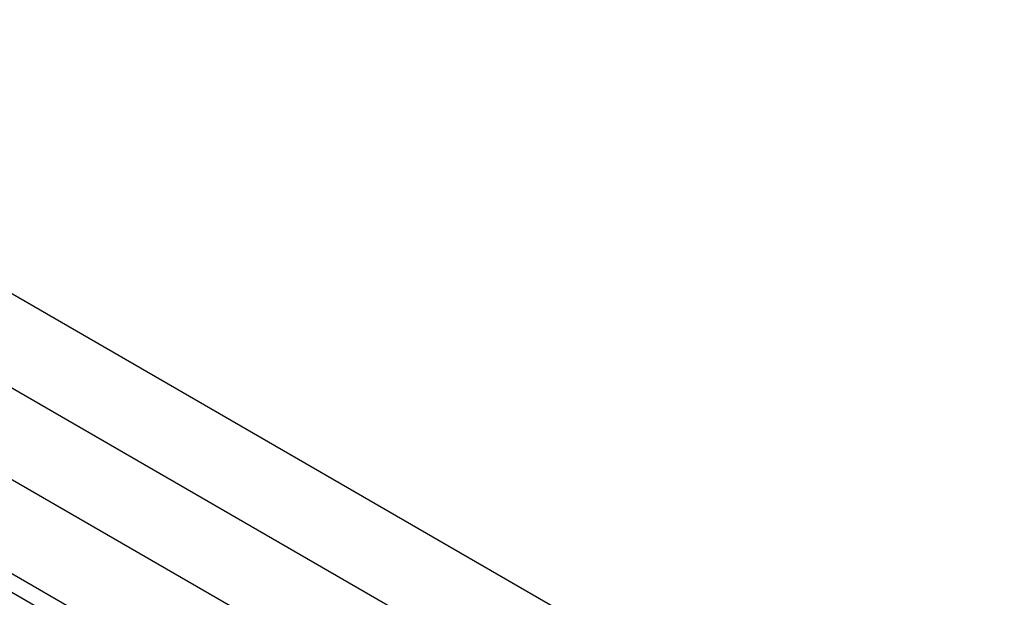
# Paper-space layout 'Sheet1' of a CAD drawing. Header units: millimetres. Extents: x 0 to 23548, y 0 to 16632.
# Tile 66 of 143: x 4899 to 5111, y 4528 to 4652. Entities that reach past the tile are written whole.
import ezdxf

# ---------------------------------------------------------------- set-up
doc = ezdxf.new("R2010")
doc.units = ezdxf.units.MM
doc.linetypes.add('SLD-Sólida', pattern=[0])

psp = doc.layouts.new('Sheet1')

# ---------------------------------------------------------------- linework, layer by layer
at = {"color": 7, "linetype": 'SLD-Sólida', "lineweight": 25, "ltscale": 28}
for p, q in [((5111.36, 4469.828), (4160.542, 5018.724)), ((4151.793, 5003.568), (5093.859, 4459.725)), ((5076.712, 4449.826), (4125.894, 4998.722)), ((4117.145, 4983.566), (5067.076, 4435.182)), ((5067.076, 4431.091), (4160.542, 4954.421))]:
    psp.add_line(p, q, dxfattribs=at)

doc.saveas('drawing.dxf')
